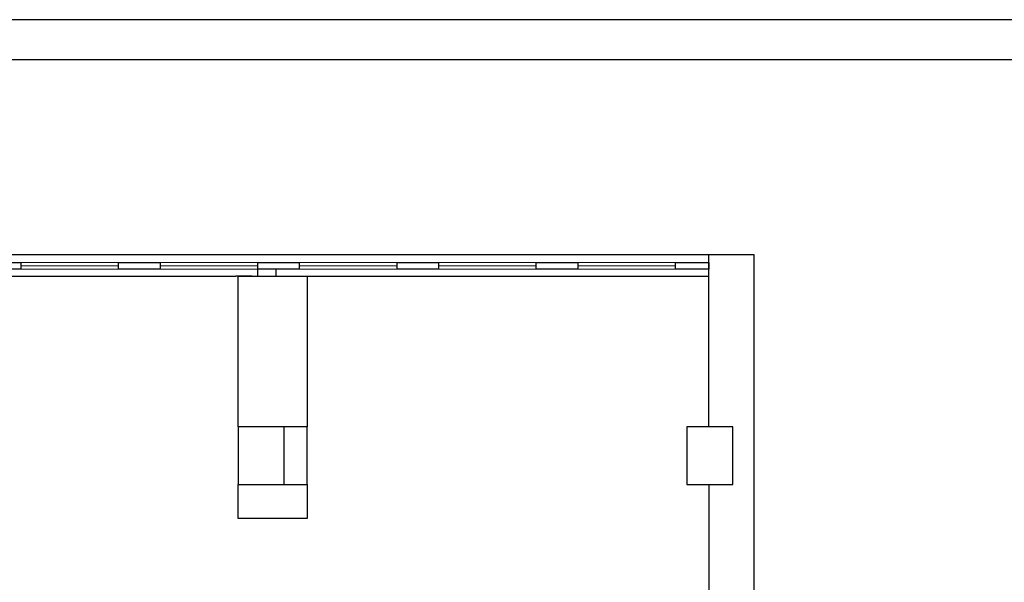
# Model space of a CAD drawing. Header units: millimetres. Extents: x 6612728327 to 6612744462, y 5733542327 to 5733552841.
# Tile 123 of 124: x 6612742815 to 6612743670, y 5733547440 to 5733547929. Entities that reach past the tile are written whole.
import ezdxf

# ---------------------------------------------------------------- set-up
doc = ezdxf.new("R2010")
doc.units = ezdxf.units.MM
doc.header["$MEASUREMENT"] = 0
for name, color, linetype in [('!!!!_SCIANY GRUBE', 7, 'Continuous'), ('inw_ŚCIANY cienkie', 7, 'Continuous'), ('STOLARKAOKIENNA', 7, 'Continuous'), ('WIDOK', 7, 'Continuous')]:
    doc.layers.add(name, color=color, linetype=linetype)

msp = doc.modelspace()

# ---------------------------------------------------------------- linework, layer by layer
at = {"layer": '!!!!_SCIANY GRUBE', "color": 7, "lineweight": 30}
for p, q in [((6612743413.516496, 5733547574.844686), (6612743413.516496, 5733547724.844687)), ((6612743452.516496, 5733547724.844687), (6612743452.516496, 5733547062.844686)), ((6612743016.516495, 5733547705.844687), (6612743002.516495, 5733547705.844687)), ((6612743021.516495, 5733547705.844687), (6612743021.516495, 5733547711.844687)), ((6612743037.516495, 5733547705.844687), (6612743037.516495, 5733547711.844687)), ((6612743044.516495, 5733547574.844686), (6612743004.516495, 5733547574.844686)), ((6612743004.516495, 5733547574.844686), (6612743004.516495, 5733547524.844686)), ((6612743064.516495, 5733547574.844686), (6612743004.516495, 5733547574.844686)), ((6612743004.516495, 5733547574.844686), (6612743004.516495, 5733547524.844686)), ((6612743044.516495, 5733547524.844686), (6612743044.516495, 5733547574.844686)), ((6612743064.516495, 5733547524.844686), (6612743064.516495, 5733547574.844686)), ((6612743434.516495, 5733547574.844686), (6612743394.516495, 5733547574.844686)), ((6612743394.516495, 5733547574.844686), (6612743394.516495, 5733547524.844686)), ((6612743434.516495, 5733547524.844686), (6612743434.516495, 5733547574.844686)), ((6612743004.516495, 5733547524.844686), (6612743044.516495, 5733547524.844686)), ((6612743004.516495, 5733547524.844686), (6612743064.516495, 5733547524.844686)), ((6612743394.516495, 5733547524.844686), (6612743434.516495, 5733547524.844686)), ((6612743413.516496, 5733547524.844686), (6612743413.516496, 5733547281.844686))]:
    msp.add_line(p, q, dxfattribs=at)
msp.add_lwpolyline([(6612743413.516496, 5733547724.844687), (6612743452.516496, 5733547724.844687)], dxfattribs=at)
for points in [[(6612742815.516495, 5733547711.844687), (6612742779.516495, 5733547711.844687), (6612742779.516495, 5733547717.844687), (6612742815.516495, 5733547717.844687)], [(6612742936.516495, 5733547711.844687), (6612742900.516495, 5733547711.844687), (6612742900.516495, 5733547717.844687), (6612742936.516495, 5733547717.844687)], [(6612743057.516495, 5733547711.844687), (6612743021.516495, 5733547711.844687), (6612743021.516495, 5733547717.844687), (6612743057.516495, 5733547717.844687)], [(6612743178.516495, 5733547711.844687), (6612743142.516496, 5733547711.844687), (6612743142.516496, 5733547717.844687), (6612743178.516495, 5733547717.844687)], [(6612743299.516495, 5733547711.844687), (6612743263.516495, 5733547711.844687), (6612743263.516495, 5733547717.844687), (6612743299.516495, 5733547717.844687)], [(6612743413.516496, 5733547711.844687), (6612743384.516495, 5733547711.844687), (6612743384.516495, 5733547717.844687), (6612743413.516496, 5733547717.844687)], [(6612743064.516495, 5733547574.844686), (6612743004.516495, 5733547574.844686), (6612743004.516495, 5733547705.844687), (6612743064.516495, 5733547705.844687)], [(6612743064.516495, 5733547495.301219), (6612743004.516495, 5733547495.301219), (6612743004.516495, 5733547524.844686), (6612743064.516495, 5733547524.844686)]]:
    msp.add_lwpolyline(points, close=True, dxfattribs=at)
at = {"layer": 'inw_ŚCIANY cienkie', "color": 7, "lineweight": 30}
for p, q in [((6612743647.824231, 5733547928.844687), (6612742407.516494, 5733547928.844687)), ((6612743647.824231, 5733547928.844687), (6612742407.516494, 5733547928.844687)), ((6612743768.824231, 5733547928.844687), (6612742407.516494, 5733547928.844687)), ((6612743472.898026, 5733547893.844687), (6612742441.516494, 5733547893.844687)), ((6612743472.898026, 5733547893.844687), (6612742441.516494, 5733547893.844687)), ((6612743922.898026, 5733547893.844687), (6612742441.516494, 5733547893.844687))]:
    msp.add_line(p, q, dxfattribs=at)
at = {"layer": 'STOLARKAOKIENNA', "color": 7, "lineweight": 18}
for p, q in [((6612742900.516495, 5733547717.844687), (6612742815.516495, 5733547717.844687)), ((6612742900.516495, 5733547714.844687), (6612742815.516495, 5733547714.844687)), ((6612743021.516495, 5733547717.844687), (6612742936.516495, 5733547717.844687)), ((6612743021.516495, 5733547714.844687), (6612742936.516495, 5733547714.844687)), ((6612743142.516496, 5733547717.844687), (6612743057.516495, 5733547717.844687)), ((6612743142.516496, 5733547714.844687), (6612743057.516495, 5733547714.844687)), ((6612743263.516495, 5733547717.844687), (6612743178.516495, 5733547717.844687)), ((6612743263.516495, 5733547714.844687), (6612743178.516495, 5733547714.844687)), ((6612743384.516495, 5733547717.844687), (6612743299.516495, 5733547717.844687)), ((6612743384.516495, 5733547714.844687), (6612743299.516495, 5733547714.844687)), ((6612742900.516495, 5733547711.844687), (6612742815.516495, 5733547711.844687)), ((6612743021.516495, 5733547711.844687), (6612742936.516495, 5733547711.844687)), ((6612743142.516496, 5733547711.844687), (6612743057.516495, 5733547711.844687)), ((6612743263.516495, 5733547711.844687), (6612743178.516495, 5733547711.844687)), ((6612743384.516495, 5733547711.844687), (6612743299.516495, 5733547711.844687))]:
    msp.add_line(p, q, dxfattribs=at)
at = {"layer": 'WIDOK', "color": 7}
for p, q in [((6612731344.516478, 5733547724.844687), (6612743410.516496, 5733547724.844687)), ((6612731344.516478, 5733547724.844687), (6612743413.516496, 5733547724.844687)), ((6612738944.424063, 5733547724.844687), (6612743410.516496, 5733547724.844687)), ((6612738944.424063, 5733547724.844687), (6612743413.516496, 5733547724.844687)), ((6612742432.516495, 5733547705.844687), (6612743002.516495, 5733547705.844687)), ((6612743032.516495, 5733547705.844687), (6612743413.516496, 5733547705.844687))]:
    msp.add_line(p, q, dxfattribs=at)

doc.saveas('drawing.dxf')
